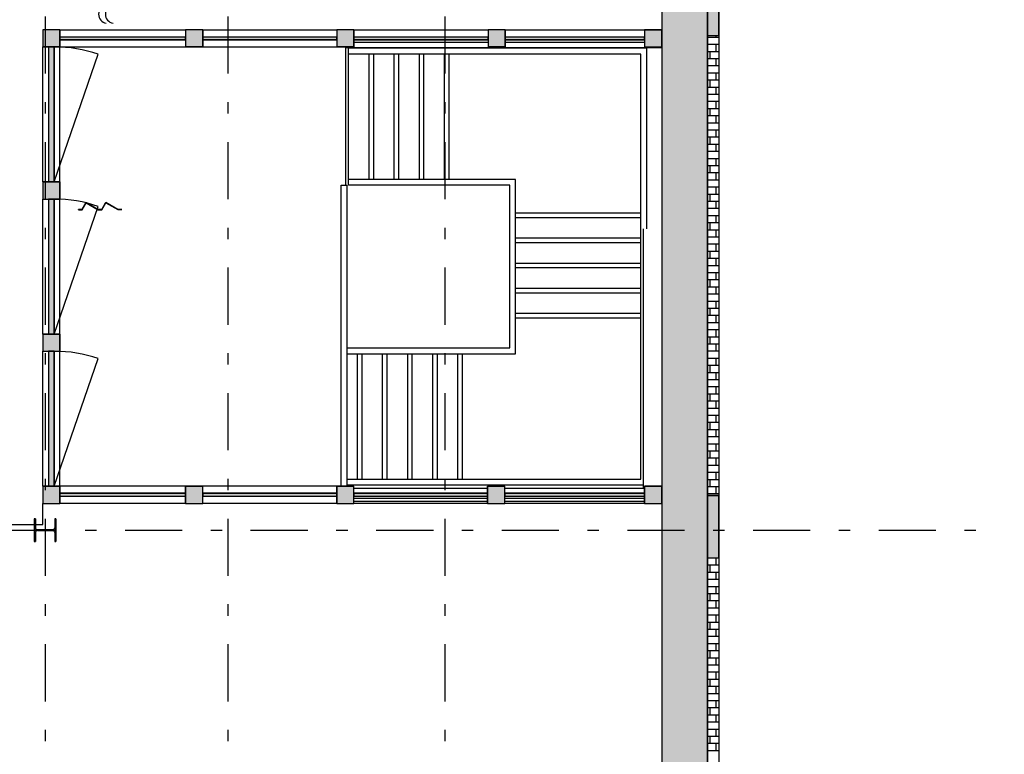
# Model space of a CAD drawing. Extents: x 2 to 87, y -108 to 11.
# Tile 165 of 210: x 44 to 53, y -40 to -34. Entities that reach past the tile are written whole.
import ezdxf

# ---------------------------------------------------------------- set-up
doc = ezdxf.new("R2010")
doc.units = 0
doc.header["$MEASUREMENT"] = 0
doc.linetypes.add('DASHDOT', pattern=[1, 0.5, -0.25, 0, -0.25])
for name, color, linetype in [('18', 7, 'CONTINUOUS'), ('2', 7, 'CONTINUOUS'), ('3', 7, 'CONTINUOUS'), ('31', 7, 'CONTINUOUS'), ('4', 7, 'CONTINUOUS'), ('5', 7, 'CONTINUOUS'), ('6', 7, 'CONTINUOUS'), ('7', 7, 'CONTINUOUS'), ('8', 7, 'CONTINUOUS'), ('9', 7, 'CONTINUOUS')]:
    doc.layers.add(name, color=color, linetype=linetype)

# ---------------------------------------------------------------- blocks, each defined once
blk = doc.blocks.new('*N23')
at = {"layer": '18', "color": 62, "linetype": 'Continuous'}
for p, q in [((50.0276, -33.2733), (50.0276, -33.8731)), ((50.1276, -33.2733), (50.1276, -33.8731)), ((50.0276, -33.8731), (50.1276, -33.8731)), ((50.0276, -37.9033), (50.1276, -37.9033)), ((50.0276, -37.9033), (50.0276, -38.4502)), ((50.1276, -37.9033), (50.1276, -38.4502)), ((50.0276, -38.4502), (50.1276, -38.4502))]:
    blk.add_line(p, q, dxfattribs=at)
for points in [[(50.0276, -33.2733), (50.0276, -33.8731), (50.1276, -33.8731)], [(50.0276, -33.2733), (50.1276, -33.2733), (50.1276, -33.8731)], [(50.0276, -33.8731), (50.0276, -33.8731), (50.1276, -33.8731)], [(50.0276, -37.9033), (50.0276, -37.9033), (50.1276, -37.9033)], [(50.0276, -37.9033), (50.0276, -38.4502), (50.1276, -38.4502)], [(50.0276, -37.9033), (50.1276, -37.9033), (50.1276, -38.4502)], [(50.0276, -38.4502), (50.0276, -38.4502), (50.1276, -38.4502)]]:
    blk.add_solid(points, dxfattribs=at)
blk = doc.blocks.new('*N89')
at = {"layer": '3', "color": 62, "linetype": 'Continuous'}
for p, q in [((-0.085, 0.1), (-0.095, 0.1)), ((-0.095, 0.1), (-0.095, -0.1)), ((-0.085, 0.1), (-0.085, 0.0212)), ((0.095, 0.1), (0.085, 0.1)), ((0.085, 0.1), (0.085, 0.0212)), ((0.095, 0.1), (0.095, -0.1)), ((-0.0797, 0.0085), (-0.085, 0.0212)), ((-0.067, 0.0032), (-0.0797, 0.0085)), ((0.067, 0.0032), (-0.067, 0.0032)), ((0.0797, 0.0085), (0.067, 0.0032)), ((0.085, 0.0212), (0.0797, 0.0085)), ((-0.0797, -0.0085), (-0.085, -0.0213)), ((-0.085, -0.0213), (-0.085, -0.1)), ((-0.067, -0.0033), (-0.0797, -0.0085)), ((0.067, -0.0033), (-0.067, -0.0033)), ((0.0797, -0.0085), (0.067, -0.0033)), ((0.085, -0.0213), (0.0797, -0.0085)), ((0.085, -0.0213), (0.085, -0.1)), ((-0.085, -0.1), (-0.095, -0.1)), ((0.095, -0.1), (0.085, -0.1))]:
    blk.add_line(p, q, dxfattribs=at)
for points in [[(-0.085, 0.1), (-0.095, 0.1), (-0.095, -0.1)], [(-0.085, 0.1), (-0.085, -0.1), (-0.095, -0.1)], [(-0.095, 0.1), (-0.095, 0.1), (-0.095, -0.1)], [(-0.085, 0.1), (-0.085, 0.1), (-0.085, 0.0212)], [(0.095, 0.1), (0.085, 0.1), (0.085, -0.1)], [(0.095, 0.1), (0.095, -0.1), (0.085, -0.1)], [(0.085, 0.1), (0.085, 0.1), (0.085, 0.0212)], [(0.095, 0.1), (0.095, 0.1), (0.095, -0.1)], [(-0.0797, 0.0085), (-0.085, 0.0212), (-0.085, -0.0213)], [(-0.0797, 0.0085), (-0.0797, -0.0085), (-0.085, -0.0213)], [(-0.067, 0.0032), (-0.0797, 0.0085), (-0.0797, -0.0085)], [(-0.067, 0.0032), (-0.067, -0.0033), (-0.0797, -0.0085)], [(0.067, 0.0032), (-0.067, 0.0032), (-0.067, -0.0033)], [(0.067, 0.0032), (0.067, -0.0033), (-0.067, -0.0033)], [(0.0797, 0.0085), (0.067, 0.0032), (0.067, -0.0033)], [(0.0797, 0.0085), (0.0797, -0.0085), (0.067, -0.0033)], [(0.085, 0.0212), (0.0797, 0.0085), (0.0797, -0.0085)], [(0.085, 0.0212), (0.085, -0.0213), (0.0797, -0.0085)], [(-0.085, -0.0213), (-0.085, -0.0213), (-0.085, -0.1)], [(0.085, -0.0213), (0.085, -0.0213), (0.085, -0.1)]]:
    blk.add_solid(points, dxfattribs=at)
blk = doc.blocks.new('*N170')
at = {"layer": '8', "color": 62, "linetype": 'Continuous'}
for p, q in [((-0.61, -0.0145), (-0.61, 0.0105)), ((0.61, 0.0105), (-0.61, 0.0105)), ((0.61, -0.0145), (0.61, 0.0105)), ((0.4617, -0.0145), (-0.61, -0.0145)), ((0.61, -0.0145), (0.4617, -0.0145))]:
    blk.add_line(p, q, dxfattribs=at)
for points in [[(0.61, -0.0145), (0.61, 0.0105), (-0.61, 0.0105)], [(0.61, -0.0145), (-0.61, -0.0145), (-0.61, 0.0105)], [(0.61, 0.0105), (0.61, 0.0105), (-0.61, 0.0105)], [(0.4617, -0.0145), (0.4617, -0.0145), (-0.61, -0.0145)], [(0.61, -0.0145), (0.61, -0.0145), (0.4617, -0.0145)]]:
    blk.add_solid(points, dxfattribs=at)
blk = doc.blocks.new('*N171')
at = {"layer": '9', "color": 62, "linetype": 'Continuous'}
for p, q in [((0.15, 0.075), (0, 0.075)), ((0, 0.075), (0, -0.075)), ((0.15, 0.075), (0.15, -0.075)), ((0.15, -0.075), (0, -0.075))]:
    blk.add_line(p, q, dxfattribs=at)
for points in [[(0.15, 0.075), (0.15, 0.075), (0, 0.075)], [(0.15, 0.075), (0.15, -0.075), (0, -0.075)], [(0.15, 0.075), (0, 0.075), (0, -0.075)], [(0.15, -0.075), (0.15, -0.075), (0, -0.075)]]:
    blk.add_solid(points, dxfattribs=at)
blk = doc.blocks.new('*N172')
at = {"layer": '8', "color": 62, "linetype": 'Continuous'}
for p, q in [((0.025, 0.5917), (-0.025, 0.5917)), ((-0.025, 0.5917), (-0.025, -0.5917)), ((0.025, 0.5917), (0.025, -0.5917)), ((0.025, -0.5917), (-0.025, -0.5917))]:
    blk.add_line(p, q, dxfattribs=at)
for points in [[(0.025, 0.5917), (-0.025, 0.5917), (-0.025, -0.5917)], [(0.025, 0.5917), (0.025, -0.5917), (-0.025, -0.5917)], [(-0.025, 0.5917), (-0.025, 0.5917), (-0.025, -0.5917)], [(0.025, 0.5917), (0.025, 0.5917), (0.025, -0.5917)]]:
    blk.add_solid(points, dxfattribs=at)
blk = doc.blocks.new('*N173')
at = {"layer": '9', "color": 62, "linetype": 'Continuous'}
for p, q in [((-0.075, 0.15), (-0.075, 0)), ((-0.075, 0.15), (0.075, 0.15)), ((0.075, 0.15), (0.075, 0)), ((-0.075, 0), (0.075, 0))]:
    blk.add_line(p, q, dxfattribs=at)
for points in [[(-0.075, 0.15), (-0.075, 0.15), (-0.075, 0)], [(-0.075, 0.15), (0.075, 0.15), (0.075, 0)], [(-0.075, 0.15), (-0.075, 0), (0.075, 0)], [(0.075, 0.15), (0.075, 0.15), (0.075, 0)]]:
    blk.add_solid(points, dxfattribs=at)
blk = doc.blocks.new('*N174')
at = {"layer": '8', "color": 62, "linetype": 'Continuous'}
for p, q in [((-0.55, 0.0145), (0.55, 0.0145)), ((-0.55, 0.0145), (-0.55, -0.0105)), ((0.55, 0.0145), (0.55, -0.0105)), ((-0.55, -0.0105), (-0.536, -0.0105)), ((-0.536, -0.0105), (0.55, -0.0105))]:
    blk.add_line(p, q, dxfattribs=at)
for points in [[(-0.55, 0.0145), (-0.55, 0.0145), (0.55, 0.0145)], [(-0.55, 0.0145), (-0.55, -0.0105), (0.55, -0.0105)], [(-0.55, 0.0145), (0.55, 0.0145), (0.55, -0.0105)], [(-0.55, -0.0105), (-0.55, -0.0105), (-0.536, -0.0105)], [(-0.536, -0.0105), (-0.536, -0.0105), (0.55, -0.0105)]]:
    blk.add_solid(points, dxfattribs=at)
blk = doc.blocks.new('*N175')
at = {"layer": '9', "color": 62, "linetype": 'Continuous'}
for p, q in [((-0.15, 0.075), (0, 0.075)), ((-0.15, 0.075), (-0.15, -0.075)), ((0, 0.075), (0, -0.075)), ((-0.15, -0.075), (0, -0.075))]:
    blk.add_line(p, q, dxfattribs=at)
for points in [[(-0.15, 0.075), (-0.15, 0.075), (0, 0.075)], [(-0.15, 0.075), (-0.15, -0.075), (0, -0.075)], [(-0.15, 0.075), (0, 0.075), (0, -0.075)], [(-0.15, -0.075), (-0.15, -0.075), (0, -0.075)]]:
    blk.add_solid(points, dxfattribs=at)
blk = doc.blocks.new('*N176')
at = {"layer": '8', "color": 62, "linetype": 'Continuous'}
for p, q in [((-0.5875, -0.0145), (-0.5875, 0.0105)), ((0.5875, 0.0105), (-0.5875, 0.0105)), ((0.5875, -0.0145), (0.5875, 0.0105)), ((-0.5841, -0.0145), (-0.5875, -0.0145)), ((0.5875, -0.0145), (-0.5841, -0.0145))]:
    blk.add_line(p, q, dxfattribs=at)
for points in [[(0.5875, -0.0145), (0.5875, 0.0105), (-0.5875, 0.0105)], [(0.5875, -0.0145), (-0.5875, -0.0145), (-0.5875, 0.0105)], [(0.5875, 0.0105), (0.5875, 0.0105), (-0.5875, 0.0105)], [(-0.5841, -0.0145), (-0.5841, -0.0145), (-0.5875, -0.0145)], [(0.5875, -0.0145), (0.5875, -0.0145), (-0.5841, -0.0145)]]:
    blk.add_solid(points, dxfattribs=at)
blk = doc.blocks.new('*N177')
at = {"layer": '9', "color": 62, "linetype": 'Continuous'}
for p, q in [((0.075, 0.075), (-0.075, 0.075)), ((-0.075, 0.075), (-0.075, -0.075)), ((0.075, 0.075), (0.075, -0.075)), ((0.075, -0.075), (-0.075, -0.075))]:
    blk.add_line(p, q, dxfattribs=at)
for points in [[(0.075, 0.075), (0.075, 0.075), (-0.075, 0.075)], [(0.075, 0.075), (0.075, -0.075), (-0.075, -0.075)], [(0.075, 0.075), (-0.075, 0.075), (-0.075, -0.075)], [(0.075, -0.075), (0.075, -0.075), (-0.075, -0.075)]]:
    blk.add_solid(points, dxfattribs=at)
blk = doc.blocks.new('*N178')
at = {"layer": '8', "color": 62, "linetype": 'Continuous'}
for p, q in [((-0.5875, -0.0145), (-0.5875, 0.0105)), ((0.5875, 0.0105), (-0.5875, 0.0105)), ((0.5875, -0.0145), (0.5875, 0.0105)), ((-0.5841, -0.0145), (-0.5875, -0.0145)), ((0.5875, -0.0145), (-0.5841, -0.0145))]:
    blk.add_line(p, q, dxfattribs=at)
for points in [[(0.5875, -0.0145), (0.5875, 0.0105), (-0.5875, 0.0105)], [(0.5875, -0.0145), (-0.5875, -0.0145), (-0.5875, 0.0105)], [(0.5875, 0.0105), (0.5875, 0.0105), (-0.5875, 0.0105)], [(-0.5841, -0.0145), (-0.5841, -0.0145), (-0.5875, -0.0145)], [(0.5875, -0.0145), (0.5875, -0.0145), (-0.5841, -0.0145)]]:
    blk.add_solid(points, dxfattribs=at)
blk = doc.blocks.new('*N179')
at = {"layer": '9', "color": 62, "linetype": 'Continuous'}
for p, q in [((0.075, 0.075), (-0.075, 0.075)), ((-0.075, 0.075), (-0.075, -0.075)), ((0.075, 0.075), (0.075, -0.075)), ((0.075, -0.075), (-0.075, -0.075))]:
    blk.add_line(p, q, dxfattribs=at)
for points in [[(0.075, 0.075), (0.075, 0.075), (-0.075, 0.075)], [(0.075, 0.075), (0.075, -0.075), (-0.075, -0.075)], [(0.075, 0.075), (-0.075, 0.075), (-0.075, -0.075)], [(0.075, -0.075), (0.075, -0.075), (-0.075, -0.075)]]:
    blk.add_solid(points, dxfattribs=at)
blk = doc.blocks.new('*N180')
at = {"layer": '8', "color": 62, "linetype": 'Continuous'}
for p, q in [((-0.55, -0.0145), (-0.55, 0.0105)), ((0.55, 0.0105), (-0.55, 0.0105)), ((0.55, -0.0145), (0.55, 0.0105)), ((-0.536, -0.0145), (-0.55, -0.0145)), ((0.55, -0.0145), (-0.536, -0.0145))]:
    blk.add_line(p, q, dxfattribs=at)
for points in [[(0.55, -0.0145), (0.55, 0.0105), (-0.55, 0.0105)], [(0.55, -0.0145), (-0.55, -0.0145), (-0.55, 0.0105)], [(0.55, 0.0105), (0.55, 0.0105), (-0.55, 0.0105)], [(-0.536, -0.0145), (-0.536, -0.0145), (-0.55, -0.0145)], [(0.55, -0.0145), (0.55, -0.0145), (-0.536, -0.0145)]]:
    blk.add_solid(points, dxfattribs=at)
blk = doc.blocks.new('*N181')
at = {"layer": '9', "color": 62, "linetype": 'Continuous'}
for p, q in [((0.075, 0.075), (-0.075, 0.075)), ((-0.075, 0.075), (-0.075, -0.075)), ((0.075, 0.075), (0.075, -0.075)), ((0.075, -0.075), (-0.075, -0.075))]:
    blk.add_line(p, q, dxfattribs=at)
for points in [[(0.075, 0.075), (0.075, 0.075), (-0.075, 0.075)], [(0.075, 0.075), (0.075, -0.075), (-0.075, -0.075)], [(0.075, 0.075), (-0.075, 0.075), (-0.075, -0.075)], [(0.075, -0.075), (0.075, -0.075), (-0.075, -0.075)]]:
    blk.add_solid(points, dxfattribs=at)
blk = doc.blocks.new('*N182')
at = {"layer": '8', "color": 62, "linetype": 'Continuous'}
for p, q in [((0.025, 0.5917), (-0.025, 0.5917)), ((-0.025, 0.5917), (-0.025, -0.5917)), ((0.025, 0.5917), (0.025, -0.5917)), ((0.025, -0.5917), (-0.025, -0.5917))]:
    blk.add_line(p, q, dxfattribs=at)
for points in [[(0.025, 0.5917), (-0.025, 0.5917), (-0.025, -0.5917)], [(0.025, 0.5917), (0.025, -0.5917), (-0.025, -0.5917)], [(-0.025, 0.5917), (-0.025, 0.5917), (-0.025, -0.5917)], [(0.025, 0.5917), (0.025, 0.5917), (0.025, -0.5917)]]:
    blk.add_solid(points, dxfattribs=at)
blk = doc.blocks.new('*N183')
at = {"layer": '9', "color": 62, "linetype": 'Continuous'}
for p, q in [((-0.075, 0.075), (-0.075, -0.075)), ((-0.075, 0.075), (0.075, 0.075)), ((0.075, 0.075), (0.075, -0.075)), ((-0.075, -0.075), (0.075, -0.075))]:
    blk.add_line(p, q, dxfattribs=at)
for points in [[(-0.075, 0.075), (-0.075, 0.075), (-0.075, -0.075)], [(-0.075, 0.075), (0.075, 0.075), (0.075, -0.075)], [(-0.075, 0.075), (-0.075, -0.075), (0.075, -0.075)], [(0.075, 0.075), (0.075, 0.075), (0.075, -0.075)]]:
    blk.add_solid(points, dxfattribs=at)
blk = doc.blocks.new('*N184')
at = {"layer": '8', "color": 62, "linetype": 'Continuous'}
for p, q in [((0.025, 0.5917), (-0.025, 0.5917)), ((-0.025, 0.5917), (-0.025, -0.5917)), ((0.025, 0.5917), (0.025, -0.5917)), ((0.025, -0.5917), (-0.025, -0.5917))]:
    blk.add_line(p, q, dxfattribs=at)
for points in [[(0.025, 0.5917), (-0.025, 0.5917), (-0.025, -0.5917)], [(0.025, 0.5917), (0.025, -0.5917), (-0.025, -0.5917)], [(-0.025, 0.5917), (-0.025, 0.5917), (-0.025, -0.5917)], [(0.025, 0.5917), (0.025, 0.5917), (0.025, -0.5917)]]:
    blk.add_solid(points, dxfattribs=at)
blk = doc.blocks.new('*N185')
at = {"layer": '9', "color": 62, "linetype": 'Continuous'}
for p, q in [((-0.075, 0.075), (-0.075, -0.075)), ((-0.075, 0.075), (0.075, 0.075)), ((0.075, 0.075), (0.075, -0.075)), ((-0.075, -0.075), (0.075, -0.075))]:
    blk.add_line(p, q, dxfattribs=at)
for points in [[(-0.075, 0.075), (-0.075, 0.075), (-0.075, -0.075)], [(-0.075, 0.075), (0.075, 0.075), (0.075, -0.075)], [(-0.075, 0.075), (-0.075, -0.075), (0.075, -0.075)], [(0.075, 0.075), (0.075, 0.075), (0.075, -0.075)]]:
    blk.add_solid(points, dxfattribs=at)
blk = doc.blocks.new('*N186')
at = {"layer": '8', "color": 62, "linetype": 'Continuous'}
for p, q in [((-0.585, 0.0145), (0.585, 0.0145)), ((-0.585, 0.0145), (-0.585, -0.0105)), ((0.585, 0.0145), (0.585, -0.0105)), ((-0.585, -0.0105), (0.5723, -0.0105)), ((0.5723, -0.0105), (0.585, -0.0105))]:
    blk.add_line(p, q, dxfattribs=at)
for points in [[(-0.585, 0.0145), (-0.585, 0.0145), (0.585, 0.0145)], [(-0.585, 0.0145), (-0.585, -0.0105), (0.585, -0.0105)], [(-0.585, 0.0145), (0.585, 0.0145), (0.585, -0.0105)], [(-0.585, -0.0105), (-0.585, -0.0105), (0.5723, -0.0105)], [(0.5723, -0.0105), (0.5723, -0.0105), (0.585, -0.0105)]]:
    blk.add_solid(points, dxfattribs=at)
blk = doc.blocks.new('*N187')
at = {"layer": '9', "color": 62, "linetype": 'Continuous'}
for p, q in [((-0.075, -0.075), (-0.075, 0.075)), ((-0.075, 0.075), (0.075, 0.075)), ((0.075, -0.075), (0.075, 0.075)), ((-0.075, -0.075), (0.075, -0.075))]:
    blk.add_line(p, q, dxfattribs=at)
for points in [[(-0.075, -0.075), (-0.075, 0.075), (0.075, 0.075)], [(-0.075, -0.075), (0.075, -0.075), (0.075, 0.075)], [(-0.075, 0.075), (-0.075, 0.075), (0.075, 0.075)], [(-0.075, -0.075), (-0.075, -0.075), (0.075, -0.075)]]:
    blk.add_solid(points, dxfattribs=at)
blk = doc.blocks.new('*N188')
at = {"layer": '8', "color": 62, "linetype": 'Continuous'}
for p, q in [((-0.5875, 0.0145), (0.5875, 0.0145)), ((-0.5875, 0.0145), (-0.5875, -0.0105)), ((0.5875, 0.0145), (0.5875, -0.0105)), ((-0.5875, -0.0105), (0.0356, -0.0105)), ((0.0356, -0.0105), (0.5875, -0.0105))]:
    blk.add_line(p, q, dxfattribs=at)
for points in [[(-0.5875, 0.0145), (-0.5875, 0.0145), (0.5875, 0.0145)], [(-0.5875, 0.0145), (-0.5875, -0.0105), (0.5875, -0.0105)], [(-0.5875, 0.0145), (0.5875, 0.0145), (0.5875, -0.0105)], [(-0.5875, -0.0105), (-0.5875, -0.0105), (0.0356, -0.0105)], [(0.0356, -0.0105), (0.0356, -0.0105), (0.5875, -0.0105)]]:
    blk.add_solid(points, dxfattribs=at)
blk = doc.blocks.new('*N189')
at = {"layer": '9', "color": 62, "linetype": 'Continuous'}
for p, q in [((-0.075, -0.075), (-0.075, 0.075)), ((-0.075, 0.075), (0.075, 0.075)), ((0.075, -0.075), (0.075, 0.075)), ((-0.075, -0.075), (0.075, -0.075))]:
    blk.add_line(p, q, dxfattribs=at)
for points in [[(-0.075, -0.075), (-0.075, 0.075), (0.075, 0.075)], [(-0.075, -0.075), (0.075, -0.075), (0.075, 0.075)], [(-0.075, 0.075), (-0.075, 0.075), (0.075, 0.075)], [(-0.075, -0.075), (-0.075, -0.075), (0.075, -0.075)]]:
    blk.add_solid(points, dxfattribs=at)
blk = doc.blocks.new('*N190')
at = {"layer": '9', "color": 62, "linetype": 'Continuous'}
for p, q in [((-0.15, -0.075), (-0.15, 0.075)), ((-0.15, 0.075), (0, 0.075)), ((0, -0.075), (0, 0.075)), ((-0.15, -0.075), (0, -0.075))]:
    blk.add_line(p, q, dxfattribs=at)
for points in [[(-0.15, -0.075), (-0.15, 0.075), (0, 0.075)], [(-0.15, -0.075), (0, -0.075), (0, 0.075)], [(-0.15, 0.075), (-0.15, 0.075), (0, 0.075)], [(-0.15, -0.075), (-0.15, -0.075), (0, -0.075)]]:
    blk.add_solid(points, dxfattribs=at)
blk = doc.blocks.new('*N191')
at = {"layer": '8', "color": 62, "linetype": 'Continuous'}
for p, q in [((-0.5775, 0.0145), (0.6475, 0.0145)), ((-0.5775, 0.0145), (-0.5775, -0.0105)), ((0.6475, 0.0145), (0.6475, -0.0105)), ((-0.5775, -0.0105), (0.4992, -0.0105)), ((0.4992, -0.0105), (0.6475, -0.0105))]:
    blk.add_line(p, q, dxfattribs=at)
for points in [[(-0.5775, 0.0145), (-0.5775, 0.0145), (0.6475, 0.0145)], [(-0.5775, 0.0145), (-0.5775, -0.0105), (0.6475, -0.0105)], [(-0.5775, 0.0145), (0.6475, 0.0145), (0.6475, -0.0105)], [(-0.5775, -0.0105), (-0.5775, -0.0105), (0.4992, -0.0105)], [(0.4992, -0.0105), (0.4992, -0.0105), (0.6475, -0.0105)]]:
    blk.add_solid(points, dxfattribs=at)
blk = doc.blocks.new('*N192')
at = {"layer": '9', "color": 62, "linetype": 'Continuous'}
for p, q in [((-0.075, -0.075), (-0.075, 0.075)), ((-0.075, 0.075), (0.075, 0.075)), ((0.075, -0.075), (0.075, 0.075)), ((-0.075, -0.075), (0.075, -0.075))]:
    blk.add_line(p, q, dxfattribs=at)
for points in [[(-0.075, -0.075), (-0.075, 0.075), (0.075, 0.075)], [(-0.075, -0.075), (0.075, -0.075), (0.075, 0.075)], [(-0.075, 0.075), (-0.075, 0.075), (0.075, 0.075)], [(-0.075, -0.075), (-0.075, -0.075), (0.075, -0.075)]]:
    blk.add_solid(points, dxfattribs=at)
blk = doc.blocks.new('*N259')
at = {"layer": '18', "color": 62, "linetype": 'Continuous'}
for p, q in [((-45.0888, 16.361), (-45.0565, 16.4179)), ((-45.0565, 16.4179), (-45.0549, 16.4206)), ((-45.0549, 16.4206), (-45.0502, 16.4179)), ((-44.9502, 16.361), (-45.0502, 16.4179)), ((-44.9152, 16.361), (-44.8829, 16.4179)), ((-44.8829, 16.4179), (-44.8813, 16.4206)), ((-44.8813, 16.4206), (-44.8765, 16.4179)), ((-44.7765, 16.361), (-44.8765, 16.4179)), ((-45.1208, 16.357), (-45.1208, 16.359)), ((-45.09, 16.359), (-45.1208, 16.359)), ((-45.0888, 16.357), (-45.1208, 16.357)), ((-45.09, 16.359), (-45.0888, 16.361)), ((-45.0888, 16.357), (-45.0877, 16.359)), ((-45.0877, 16.359), (-45.0865, 16.361)), ((-44.9507, 16.359), (-44.9542, 16.361)), ((-44.9472, 16.357), (-44.9507, 16.359)), ((-44.9466, 16.359), (-44.9502, 16.361)), ((-44.9152, 16.357), (-44.9472, 16.357)), ((-44.9163, 16.359), (-44.9466, 16.359)), ((-44.9163, 16.359), (-44.9152, 16.361)), ((-44.9152, 16.357), (-44.914, 16.359)), ((-44.914, 16.359), (-44.9129, 16.361)), ((-44.7771, 16.359), (-44.7806, 16.361)), ((-44.7415, 16.359), (-44.7771, 16.359)), ((-44.7415, 16.361), (-44.7765, 16.361)), ((-44.7415, 16.359), (-44.7415, 16.361))]:
    blk.add_line(p, q, dxfattribs=at)
for points in [[(-45.0865, 16.361), (-45.0888, 16.361), (-45.0565, 16.4179)], [(-45.0865, 16.361), (-45.0542, 16.4179), (-45.0565, 16.4179)], [(-45.0502, 16.4179), (-45.0565, 16.4179), (-45.0549, 16.4206)], [(-44.9502, 16.361), (-45.0502, 16.4179), (-45.0542, 16.4179)], [(-44.9502, 16.361), (-44.9542, 16.361), (-45.0542, 16.4179)], [(-44.9129, 16.361), (-44.9152, 16.361), (-44.8829, 16.4179)], [(-44.9129, 16.361), (-44.8806, 16.4179), (-44.8829, 16.4179)], [(-44.8765, 16.4179), (-44.8829, 16.4179), (-44.8813, 16.4206)], [(-44.7765, 16.361), (-44.8765, 16.4179), (-44.8806, 16.4179)], [(-44.7765, 16.361), (-44.7806, 16.361), (-44.8806, 16.4179)], [(-45.0888, 16.357), (-45.0877, 16.359), (-45.1208, 16.359)], [(-45.0888, 16.357), (-45.1208, 16.357), (-45.1208, 16.359)], [(-45.09, 16.359), (-45.09, 16.359), (-45.1208, 16.359)], [(-45.0888, 16.357), (-45.0888, 16.357), (-45.1208, 16.357)], [(-45.0877, 16.359), (-45.09, 16.359), (-45.0888, 16.361)], [(-45.0877, 16.359), (-45.0865, 16.361), (-45.0888, 16.361)], [(-44.9466, 16.359), (-44.9502, 16.361), (-44.9542, 16.361)], [(-44.9466, 16.359), (-44.9507, 16.359), (-44.9542, 16.361)], [(-44.9152, 16.357), (-44.914, 16.359), (-44.9507, 16.359)], [(-44.9152, 16.357), (-44.9472, 16.357), (-44.9507, 16.359)], [(-44.9152, 16.357), (-44.9152, 16.357), (-44.9472, 16.357)], [(-44.9163, 16.359), (-44.9163, 16.359), (-44.9466, 16.359)], [(-44.914, 16.359), (-44.9163, 16.359), (-44.9152, 16.361)], [(-44.914, 16.359), (-44.9129, 16.361), (-44.9152, 16.361)], [(-44.7415, 16.359), (-44.7415, 16.361), (-44.7806, 16.361)], [(-44.7415, 16.359), (-44.7771, 16.359), (-44.7806, 16.361)], [(-44.7415, 16.359), (-44.7415, 16.359), (-44.7771, 16.359)], [(-44.7415, 16.361), (-44.7415, 16.361), (-44.7765, 16.361)]]:
    blk.add_solid(points, dxfattribs=at)

msp = doc.modelspace()

# ---------------------------------------------------------------- linework, layer by layer
at = {"layer": '18', "color": 62, "linetype": 'Continuous'}
for p, q in [((49.6276, -9.9075), (49.6276, -47.6075)), ((50.0276, -9.9075), (50.0276, -47.6075)), ((50.1001, -33.8731), (50.1001, -33.8904)), ((50.1276, -33.8904), (50.0276, -33.8904)), ((50.1276, -33.9529), (50.0276, -33.9529)), ((50.1001, -33.9529), (50.1001, -34.0154)), ((50.1276, -34.0154), (50.0276, -34.0154)), ((50.0476, -34.0154), (50.0476, -34.0779)), ((50.1276, -34.0779), (50.0276, -34.0779)), ((50.1276, -34.1404), (50.0276, -34.1404)), ((50.1001, -34.0779), (50.1001, -34.1404)), ((50.1276, -34.2029), (50.0276, -34.2029)), ((50.1001, -34.2029), (50.1001, -34.2654)), ((50.1276, -34.2654), (50.0276, -34.2654)), ((50.0476, -34.2654), (50.0476, -34.3279)), ((50.1276, -34.3279), (50.0276, -34.3279)), ((50.1276, -34.3904), (50.0276, -34.3904)), ((50.1001, -34.3279), (50.1001, -34.3904)), ((50.1276, -34.4529), (50.0276, -34.4529)), ((50.1001, -34.4529), (50.1001, -34.5154)), ((50.1276, -34.5154), (50.0276, -34.5154)), ((50.0476, -34.5154), (50.0476, -34.5779)), ((50.1276, -34.5779), (50.0276, -34.5779)), ((50.1276, -34.6404), (50.0276, -34.6404)), ((50.1001, -34.5779), (50.1001, -34.6404)), ((50.1276, -34.7029), (50.0276, -34.7029)), ((50.1001, -34.7029), (50.1001, -34.7654)), ((50.1276, -34.7654), (50.0276, -34.7654)), ((50.1276, -34.8279), (50.0276, -34.8279)), ((50.0476, -34.7654), (50.0476, -34.8279)), ((50.1001, -34.8279), (50.1001, -34.8904)), ((50.1276, -34.8904), (50.0276, -34.8904)), ((50.1276, -34.9529), (50.0276, -34.9529)), ((50.1001, -34.9529), (50.1001, -35.0154)), ((50.1276, -35.0154), (50.0276, -35.0154)), ((50.1276, -35.0779), (50.0276, -35.0779)), ((50.0476, -35.0154), (50.0476, -35.0779)), ((50.1001, -35.0779), (50.1001, -35.1404)), ((50.1276, -35.1404), (50.0276, -35.1404)), ((50.1276, -35.2029), (50.0276, -35.2029)), ((50.1276, -35.2654), (50.0276, -35.2654)), ((50.0476, -35.2654), (50.0476, -35.3279)), ((50.1001, -35.2029), (50.1001, -35.2654)), ((50.1276, -35.3279), (50.0276, -35.3279)), ((50.1001, -35.3279), (50.1001, -35.3904)), ((50.1276, -35.3904), (50.0276, -35.3904)), ((50.1276, -35.4529), (50.0276, -35.4529)), ((50.1276, -35.5154), (50.0276, -35.5154)), ((50.0476, -35.5154), (50.0476, -35.5779)), ((50.1001, -35.4529), (50.1001, -35.5154)), ((50.1276, -35.5779), (50.0276, -35.5779)), ((50.1001, -35.5779), (50.1001, -35.6404)), ((50.1276, -35.6404), (50.0276, -35.6404)), ((50.1276, -35.7029), (50.0276, -35.7029)), ((50.1276, -35.7654), (50.0276, -35.7654)), ((50.0476, -35.7654), (50.0476, -35.8279)), ((50.1001, -35.7029), (50.1001, -35.7654)), ((50.1276, -35.8279), (50.0276, -35.8279)), ((50.1001, -35.8279), (50.1001, -35.8904)), ((50.1276, -35.8904), (50.0276, -35.8904)), ((50.1276, -35.9529), (50.0276, -35.9529)), ((50.1001, -35.9529), (50.1001, -36.0154)), ((50.1276, -36.0154), (50.0276, -36.0154)), ((50.0476, -36.0154), (50.0476, -36.0779)), ((50.1276, -36.0779), (50.0276, -36.0779)), ((50.1001, -36.0779), (50.1001, -36.1404)), ((50.1276, -36.1404), (50.0276, -36.1404)), ((50.1276, -36.2029), (50.0276, -36.2029)), ((50.1001, -36.2029), (50.1001, -36.2654)), ((50.1276, -36.2654), (50.0276, -36.2654)), ((50.0476, -36.2654), (50.0476, -36.3279)), ((50.1276, -36.3279), (50.0276, -36.3279)), ((50.1001, -36.3279), (50.1001, -36.3904)), ((50.1276, -36.3904), (50.0276, -36.3904)), ((50.1276, -36.4529), (50.0276, -36.4529)), ((50.1001, -36.4529), (50.1001, -36.5154)), ((50.1276, -36.5154), (50.0276, -36.5154)), ((50.0476, -36.5154), (50.0476, -36.5779)), ((50.1276, -36.5779), (50.0276, -36.5779)), ((50.1276, -36.6404), (50.0276, -36.6404)), ((50.1001, -36.5779), (50.1001, -36.6404)), ((50.1276, -36.7029), (50.0276, -36.7029)), ((50.1001, -36.7029), (50.1001, -36.7654)), ((50.1276, -36.7654), (50.0276, -36.7654)), ((50.0476, -36.7654), (50.0476, -36.8279)), ((50.1276, -36.8279), (50.0276, -36.8279)), ((50.1276, -36.8904), (50.0276, -36.8904)), ((50.1001, -36.8279), (50.1001, -36.8904)), ((50.1276, -36.9529), (50.0276, -36.9529)), ((50.1001, -36.9529), (50.1001, -37.0154)), ((50.1276, -37.0154), (50.0276, -37.0154)), ((50.0476, -37.0154), (50.0476, -37.0779)), ((50.1276, -37.0779), (50.0276, -37.0779)), ((50.1276, -37.1404), (50.0276, -37.1404)), ((50.1001, -37.0779), (50.1001, -37.1404)), ((50.1276, -37.2029), (50.0276, -37.2029)), ((50.1001, -37.2029), (50.1001, -37.2654)), ((50.1276, -37.2654), (50.0276, -37.2654)), ((50.1276, -37.3279), (50.0276, -37.3279)), ((50.0476, -37.2654), (50.0476, -37.3279)), ((50.1001, -37.3279), (50.1001, -37.3904)), ((50.1276, -37.3904), (50.0276, -37.3904)), ((50.1276, -37.4529), (50.0276, -37.4529)), ((50.1001, -37.4529), (50.1001, -37.5154)), ((50.1276, -37.5154), (50.0276, -37.5154)), ((50.1276, -37.5779), (50.0276, -37.5779)), ((50.0476, -37.5154), (50.0476, -37.5779)), ((50.1001, -37.5779), (50.1001, -37.6404)), ((50.1276, -37.6404), (50.0276, -37.6404)), ((50.1276, -37.7029), (50.0276, -37.7029)), ((50.1276, -37.7654), (50.0276, -37.7654)), ((50.0476, -37.7654), (50.0476, -37.8279)), ((50.1001, -37.7029), (50.1001, -37.7654)), ((50.1276, -37.8279), (50.0276, -37.8279)), ((50.1001, -37.8279), (50.1001, -37.8904)), ((50.1276, -37.8904), (50.0276, -37.8904)), ((50.1276, -38.4529), (50.0276, -38.4529)), ((50.1001, -38.4529), (50.1001, -38.5154)), ((50.1276, -38.5154), (50.0276, -38.5154)), ((50.0476, -38.5154), (50.0476, -38.5779)), ((50.1276, -38.5779), (50.0276, -38.5779)), ((50.1001, -38.5779), (50.1001, -38.6404)), ((50.1276, -38.6404), (50.0276, -38.6404)), ((50.1276, -38.7029), (50.0276, -38.7029)), ((50.1001, -38.7029), (50.1001, -38.7654)), ((50.1276, -38.7654), (50.0276, -38.7654)), ((50.0476, -38.7654), (50.0476, -38.8279)), ((50.1276, -38.8279), (50.0276, -38.8279)), ((50.1001, -38.8279), (50.1001, -38.8904)), ((50.1276, -38.8904), (50.0276, -38.8904)), ((50.1276, -38.9529), (50.0276, -38.9529)), ((50.1001, -38.9529), (50.1001, -39.0154)), ((50.1276, -39.0154), (50.0276, -39.0154)), ((50.0476, -39.0154), (50.0476, -39.0779)), ((50.1276, -39.0779), (50.0276, -39.0779)), ((50.1276, -39.1404), (50.0276, -39.1404)), ((50.1001, -39.0779), (50.1001, -39.1404)), ((50.1276, -39.2029), (50.0276, -39.2029)), ((50.1001, -39.2029), (50.1001, -39.2654)), ((50.1276, -39.2654), (50.0276, -39.2654)), ((50.0476, -39.2654), (50.0476, -39.3279)), ((50.1276, -39.3279), (50.0276, -39.3279)), ((50.1276, -39.3904), (50.0276, -39.3904)), ((50.1001, -39.3279), (50.1001, -39.3904)), ((50.1276, -39.4529), (50.0276, -39.4529)), ((50.1001, -39.4529), (50.1001, -39.5154)), ((50.1276, -39.5154), (50.0276, -39.5154)), ((50.0476, -39.5154), (50.0476, -39.5779)), ((50.1276, -39.5779), (50.0276, -39.5779)), ((50.1276, -39.6404), (50.0276, -39.6404)), ((50.1001, -39.5779), (50.1001, -39.6404)), ((50.1276, -39.7029), (50.0276, -39.7029)), ((50.1001, -39.7029), (50.1001, -39.7654)), ((50.1276, -39.7654), (50.0276, -39.7654)), ((50.1276, -39.8279), (50.0276, -39.8279)), ((50.0476, -39.7654), (50.0476, -39.8279)), ((50.1001, -39.8279), (50.1001, -39.8904)), ((50.1276, -39.8904), (50.0276, -39.8904)), ((50.1276, -39.9529), (50.0276, -39.9529)), ((50.1001, -39.9529), (50.1001, -40.0154)), ((50.1276, -40.0154), (50.0276, -40.0154)), ((50.1276, -40.0779), (50.0276, -40.0779)), ((50.0476, -40.0154), (50.0476, -40.0779)), ((50.1001, -40.0779), (50.1001, -40.1404)), ((50.1276, -40.1404), (50.0276, -40.1404))]:
    msp.add_line(p, q, dxfattribs=at)
for points in [[(49.6276, -9.9075), (49.6276, -47.6075), (50.0276, -47.6075)], [(49.6276, -9.9075), (50.0276, -9.9075), (50.0276, -47.6075)]]:
    msp.add_solid(points, dxfattribs=at)
at = {"layer": '2', "color": 62, "linetype": 'Continuous'}
for p, q in [((50.0276, -91.1699), (50.0276, -9.9075)), ((49.6276, -10.3075), (49.6276, -48.8531)), ((50.0276, -33.2733), (50.0276, -33.8731)), ((50.1276, -33.8731), (50.1276, -33.2733)), ((50.0276, -33.8731), (50.1276, -33.8731)), ((50.1276, -33.8731), (50.1276, -37.9033)), ((44.5853, -35.3375), (44.5502, -35.3991)), ((44.5514, -35.4011), (44.586, -35.3402)), ((44.6936, -35.3991), (44.5853, -35.3375)), ((44.586, -35.3402), (44.693, -35.4011)), ((44.7589, -35.3375), (44.7239, -35.3991)), ((44.725, -35.4011), (44.7596, -35.3402)), ((44.8637, -35.3971), (44.7589, -35.3375)), ((44.7596, -35.3402), (44.8631, -35.3991)), ((44.5502, -35.3991), (44.5194, -35.3991)), ((44.5194, -35.3991), (44.5194, -35.4011)), ((44.5194, -35.4011), (44.5514, -35.4011)), ((44.693, -35.4011), (44.725, -35.4011)), ((44.7239, -35.3991), (44.6936, -35.3991)), ((44.8631, -35.3991), (44.8987, -35.3991)), ((44.8987, -35.3971), (44.8637, -35.3971)), ((44.8987, -35.3991), (44.8987, -35.3971)), ((50.1276, -37.9033), (50.0276, -37.9033)), ((50.0276, -37.9033), (50.0276, -38.4502)), ((50.1276, -38.4502), (50.1276, -37.9033)), ((50.0276, -38.4502), (50.1276, -38.4502)), ((50.1276, -38.4502), (50.1276, -47.171))]:
    msp.add_line(p, q, dxfattribs=at)
at = {"layer": '3', "color": 62, "linetype": 'Continuous'}
for p, q in [((44.1426, -38.1075), (44.1326, -38.1075)), ((44.1326, -38.1075), (44.1326, -38.3075)), ((44.1426, -38.1863), (44.1426, -38.1075)), ((44.3226, -38.1075), (44.3126, -38.1075)), ((44.3126, -38.1075), (44.3126, -38.1863)), ((44.3226, -38.3075), (44.3226, -38.1075)), ((44.1426, -38.3075), (44.1426, -38.2288)), ((44.2946, -38.2043), (44.1606, -38.2043)), ((44.1606, -38.2108), (44.2946, -38.2108)), ((44.3126, -38.2288), (44.3126, -38.3075)), ((44.1326, -38.3075), (44.1426, -38.3075)), ((44.3126, -38.3075), (44.3226, -38.3075))]:
    msp.add_line(p, q, dxfattribs=at)
for centre, start, end in [((44.1606, -38.1862), 180, 270), ((44.2946, -38.1862), 270, 360), ((44.1606, -38.2288), 90, 180), ((44.2946, -38.2288), 360, 90)]:
    msp.add_arc(centre, 0.018, start, end, dxfattribs=at)
at = {"layer": '31', "color": 62, "linetype": 'Continuous'}
for centre in [(44.7754, -33.6864), (44.8354, -33.6864)]:
    msp.add_arc(centre, 0.08, 99.2069, 260.7931, dxfattribs=at)
at = {"layer": '4', "color": 62, "linetype": 'Continuous'}
for p, q in [((46.8605, -35.1859), (46.8605, -33.9733)), ((49.4655, -33.9829), (49.4655, -33.9859)), ((49.4655, -35.5671), (49.4655, -37.8413)), ((44.2076, -38.1575), (44.2076, -37.9733)), ((48.1026, -37.9733), (46.9326, -37.9733)), ((49.4776, -37.9733), (48.2526, -37.9733)), ((38.9226, -38.1575), (44.1326, -38.1575)), ((44.1426, -38.1575), (44.2076, -38.1575))]:
    msp.add_line(p, q, dxfattribs=at)
at = {"layer": '5', "color": 7, "linetype": 'DASHDOT'}
for p, q in [((44.2276, -7.3075), (44.2276, -96.5075)), ((45.8276, -7.3075), (45.8276, -96.5075)), ((47.7276, -7.3075), (47.7276, -96.5075)), ((49.6276, -7.3075), (49.6276, -96.5075)), ((7.5276, -38.2075), (52.6276, -38.2075))]:
    msp.add_line(p, q, dxfattribs=at)
at = {"layer": '6', "color": 62, "linetype": 'Continuous'}
for p, q in [((46.8852, -35.1351), (46.8852, -34.0367)), ((47.0652, -35.1351), (47.0652, -34.0367)), ((47.1052, -35.1351), (47.1052, -34.0367)), ((47.2852, -35.1351), (47.2852, -34.0367)), ((47.3252, -35.1351), (47.3252, -34.0367)), ((47.5052, -35.1351), (47.5052, -34.0367)), ((47.5452, -35.1351), (47.5452, -34.0367)), ((47.7252, -35.1351), (47.7252, -34.0367)), ((47.7652, -35.1351), (47.7652, -34.0367)), ((48.3469, -35.4275), (49.4453, -35.4275)), ((48.3469, -35.4675), (49.4453, -35.4675)), ((48.3469, -35.6475), (49.4453, -35.6475)), ((48.3469, -35.6875), (49.4453, -35.6875)), ((48.3469, -35.8675), (49.4453, -35.8675)), ((48.3469, -35.9075), (49.4453, -35.9075)), ((48.3469, -36.0875), (49.4453, -36.0875)), ((48.3469, -36.1275), (49.4453, -36.1275)), ((48.3469, -36.3075), (49.4453, -36.3075)), ((48.3469, -36.3475), (49.4453, -36.3475)), ((46.9605, -36.6613), (46.9605, -37.7597)), ((47.0005, -36.6613), (47.0005, -37.7597)), ((47.1805, -36.6613), (47.1805, -37.7597)), ((47.2205, -36.6613), (47.2205, -37.7597)), ((47.4005, -36.6613), (47.4005, -37.7597)), ((47.4405, -36.6613), (47.4405, -37.7597)), ((47.6205, -36.6613), (47.6205, -37.7597)), ((47.6605, -36.6613), (47.6605, -37.7597)), ((47.8405, -36.6613), (47.8405, -37.7597)), ((47.8805, -36.6613), (47.8805, -37.7597))]:
    msp.add_line(p, q, dxfattribs=at)
at = {"layer": '7', "color": 62, "linetype": 'Continuous'}
for p, q in [((46.9326, -33.9321), (48.1076, -33.9321)), ((48.2576, -33.9321), (49.4776, -33.9321)), ((46.8676, -33.9829), (46.8676, -33.9733)), ((49.6276, -33.9829), (46.8676, -33.9829)), ((46.8852, -34.0367), (46.8852, -33.9859)), ((47.9852, -33.9859), (46.8852, -33.9859)), ((47.9852, -34.0367), (46.8852, -34.0367)), ((49.4961, -33.9859), (47.9852, -33.9859)), ((49.4453, -34.0367), (47.9852, -34.0367)), ((49.4453, -35.4675), (49.4453, -34.0367)), ((49.4961, -35.4675), (49.4961, -33.9859)), ((46.8852, -35.1859), (46.8852, -35.1351)), ((47.9852, -35.1351), (46.8852, -35.1351)), ((48.3469, -35.1351), (47.9852, -35.1351)), ((48.3469, -35.4675), (48.3469, -35.1351)), ((46.8198, -35.1859), (46.8706, -35.1859)), ((46.8198, -37.8233), (46.8198, -35.1859)), ((46.8706, -35.1859), (46.8706, -37.8233)), ((47.9852, -35.1859), (46.8852, -35.1859)), ((48.2961, -35.1859), (47.9852, -35.1859)), ((48.2961, -35.4675), (48.2961, -35.1859)), ((48.2961, -36.5675), (48.2961, -35.4675)), ((48.3469, -36.5675), (48.3469, -35.4675)), ((49.4453, -36.5675), (49.4453, -35.4675)), ((49.4961, -35.5675), (49.4961, -35.4675)), ((46.8706, -36.6105), (47.8405, -36.6105)), ((47.8405, -36.6105), (48.2961, -36.6105)), ((48.2961, -36.6105), (48.2961, -36.5675)), ((48.3469, -36.6613), (48.3469, -36.5675)), ((49.4453, -37.7597), (49.4453, -36.5675)), ((46.8706, -36.6613), (47.8405, -36.6613)), ((47.8405, -36.6613), (48.3469, -36.6613)), ((46.8706, -37.7597), (47.8405, -37.7597)), ((47.8405, -37.7597), (49.4453, -37.7597)), ((46.8706, -37.8105), (47.8405, -37.8105)), ((47.8405, -37.8105), (49.4655, -37.8105)), ((46.9326, -37.8805), (48.1026, -37.8805)), ((48.1026, -37.9313), (46.9326, -37.9313)), ((48.2526, -37.8805), (49.4776, -37.8805)), ((49.4776, -37.9313), (48.2526, -37.9313))]:
    msp.add_line(p, q, dxfattribs=at)
at = {"layer": '8', "color": 62, "linetype": 'Continuous'}
for p, q in [((45.4576, -33.8878), (44.3576, -33.8878)), ((44.3576, -33.8878), (44.3576, -33.9128)), ((44.3576, -33.9128), (45.4576, -33.9128)), ((45.4576, -33.9128), (45.4576, -33.8878)), ((46.7826, -33.8878), (45.6076, -33.8878)), ((45.6076, -33.8878), (45.6076, -33.9128)), ((45.6076, -33.9128), (46.7826, -33.9128)), ((46.7826, -33.9128), (46.7826, -33.8878)), ((48.1076, -33.8878), (46.9326, -33.8878)), ((46.9326, -33.8878), (46.9326, -33.9128)), ((46.9326, -33.9128), (48.1076, -33.9128)), ((48.1076, -33.9128), (48.1076, -33.8878)), ((49.4776, -33.8878), (48.2576, -33.8878)), ((48.2576, -33.8878), (48.2576, -33.9128)), ((48.2576, -33.9128), (49.4776, -33.9128)), ((49.4776, -33.9128), (49.4776, -33.8878)), ((44.2576, -33.9733), (44.2576, -35.1567)), ((44.3076, -33.9733), (44.2576, -33.9733)), ((44.3076, -35.1567), (44.3076, -33.9733)), ((44.3076, -35.1567), (44.6933, -34.038)), ((44.2576, -35.1567), (44.3076, -35.1567)), ((44.2576, -35.3066), (44.2576, -36.49)), ((44.3076, -35.3066), (44.2576, -35.3066)), ((44.3076, -36.49), (44.3076, -35.3066)), ((44.3076, -36.49), (44.6933, -35.3713)), ((44.2576, -36.49), (44.3076, -36.49)), ((44.2576, -36.64), (44.2576, -37.8234)), ((44.3076, -36.64), (44.2576, -36.64)), ((44.3076, -37.8234), (44.3076, -36.64)), ((44.3076, -37.8234), (44.6933, -36.7047)), ((44.2576, -37.8234), (44.3076, -37.8234)), ((45.4576, -37.8838), (44.3576, -37.8838)), ((44.3576, -37.8838), (44.3576, -37.9088)), ((44.3576, -37.9088), (45.4576, -37.9088)), ((45.4576, -37.9088), (45.4576, -37.8838)), ((46.7826, -37.8838), (45.6076, -37.8838)), ((45.6076, -37.8838), (45.6076, -37.9088)), ((45.6076, -37.9088), (46.7826, -37.9088)), ((46.7826, -37.9088), (46.7826, -37.8838)), ((48.1026, -37.8838), (46.9326, -37.8838)), ((46.9326, -37.8838), (46.9326, -37.9088)), ((46.9326, -37.9088), (48.1026, -37.9088)), ((48.1026, -37.9088), (48.1026, -37.8838)), ((49.4776, -37.8838), (48.2526, -37.8838)), ((48.2526, -37.8838), (48.2526, -37.9088)), ((48.2526, -37.9088), (49.4776, -37.9088)), ((49.4776, -37.9088), (49.4776, -37.8838))]:
    msp.add_line(p, q, dxfattribs=at)
for centre in [(44.3076, -35.1567), (44.3076, -36.49), (44.3076, -37.8234)]:
    msp.add_arc(centre, 1.1833, 70.97517, 90, dxfattribs=at)
at = {"layer": '9', "color": 62, "linetype": 'Continuous'}
for p, q in [((44.3576, -33.8233), (44.2076, -33.8233)), ((44.2076, -33.8233), (44.2076, -33.9733)), ((44.3575, -33.8234), (45.4575, -33.8234)), ((44.3576, -33.9733), (44.3576, -33.8233)), ((45.6076, -33.8233), (45.4576, -33.8233)), ((45.4576, -33.8233), (45.4576, -33.9733)), ((45.6076, -33.8233), (46.7826, -33.8233)), ((45.6076, -33.9733), (45.6076, -33.8233)), ((46.9326, -33.8233), (46.7826, -33.8233)), ((46.7826, -33.8233), (46.7826, -33.9733)), ((46.9326, -33.9733), (46.9326, -33.8233)), ((46.9326, -33.8233), (48.1076, -33.8233)), ((48.2576, -33.8233), (48.1076, -33.8233)), ((48.1076, -33.8233), (48.1076, -33.9733)), ((48.2576, -33.8233), (49.4776, -33.8233)), ((48.2576, -33.9733), (48.2576, -33.8233)), ((49.6276, -33.8233), (49.4776, -33.8233)), ((49.4776, -33.8233), (49.4776, -33.9733)), ((49.6276, -33.9733), (49.6276, -33.8233)), ((44.2076, -33.9733), (44.3576, -33.9733)), ((44.2076, -35.1567), (44.2076, -33.9733)), ((44.3575, -33.9734), (45.4575, -33.9734)), ((44.3576, -35.1567), (44.3576, -33.9733)), ((45.4576, -33.9733), (45.6076, -33.9733)), ((45.6076, -33.9733), (46.7826, -33.9733)), ((46.7826, -33.9733), (46.9326, -33.9733)), ((48.1076, -33.9733), (48.2576, -33.9733)), ((49.4776, -33.9733), (49.6276, -33.9733)), ((44.2076, -35.1567), (44.2076, -35.3067)), ((44.3576, -35.1567), (44.2076, -35.1567)), ((44.3576, -35.3067), (44.3576, -35.1567)), ((44.2076, -36.49), (44.2076, -35.3066)), ((44.2076, -35.3067), (44.3576, -35.3067)), ((44.3576, -36.49), (44.3576, -35.3066)), ((44.2076, -36.49), (44.2076, -36.64)), ((44.3576, -36.49), (44.2076, -36.49)), ((44.3576, -36.64), (44.3576, -36.49)), ((44.2076, -37.8234), (44.2076, -36.64)), ((44.2076, -36.64), (44.3576, -36.64)), ((44.3576, -37.8234), (44.3576, -36.64)), ((44.2076, -37.8233), (44.2076, -37.9733)), ((44.3576, -37.8233), (44.2076, -37.8233)), ((44.3576, -37.9733), (44.3576, -37.8233)), ((45.4576, -37.8233), (44.3576, -37.8233)), ((45.6076, -37.8233), (45.4576, -37.8233)), ((45.4576, -37.8233), (45.4576, -37.9733)), ((46.7825, -37.8234), (45.6075, -37.8234)), ((45.6076, -37.9733), (45.6076, -37.8233)), ((46.9326, -37.8233), (46.7826, -37.8233)), ((46.7826, -37.8233), (46.7826, -37.9733)), ((46.9326, -37.9733), (46.9326, -37.8233)), ((48.1026, -37.8413), (46.9326, -37.8413)), ((48.2526, -37.8233), (48.1026, -37.8233)), ((48.1026, -37.8233), (48.1026, -37.9733)), ((48.2526, -37.9733), (48.2526, -37.8233)), ((49.4776, -37.8413), (48.2526, -37.8413)), ((49.6276, -37.8233), (49.4776, -37.8233)), ((49.4776, -37.8233), (49.4776, -37.9733)), ((49.6276, -37.9733), (49.6276, -37.8233)), ((44.2076, -37.9733), (44.3576, -37.9733)), ((45.4576, -37.9733), (44.3576, -37.9733)), ((45.4576, -37.9733), (45.6076, -37.9733)), ((46.7825, -37.9734), (45.6075, -37.9734)), ((46.7826, -37.9733), (46.9326, -37.9733)), ((48.1026, -37.9553), (46.9326, -37.9553)), ((48.1026, -37.9733), (48.2526, -37.9733)), ((49.4776, -37.9553), (48.2526, -37.9553)), ((49.4776, -37.9733), (49.6276, -37.9733))]:
    msp.add_line(p, q, dxfattribs=at)

# ---------------------------------------------------------------- block references
at = {"layer": '18', "color": 62, "linetype": 'Continuous'}
for name, p in [('*N23', (0, 0)), ('*N259', (89.6402, -51.7581))]:
    msp.add_blockref(name, p, dxfattribs=at)
at = {"layer": '3', "color": 62, "linetype": 'Continuous'}
msp.add_blockref('*N89', (44.2276, -38.2075), dxfattribs=at)
at = {"layer": '8', "color": 62, "linetype": 'Continuous'}
for name, p in [('*N180', (44.9076, -33.8983)), ('*N176', (46.1951, -33.8983)), ('*N178', (47.5201, -33.8983)), ('*N170', (48.8676, -33.8983)), ('*N172', (44.2826, -34.565)), ('*N182', (44.2826, -35.8983)), ('*N184', (44.2826, -37.2317)), ('*N174', (44.9076, -37.8983)), ('*N188', (46.1951, -37.8983)), ('*N186', (47.5176, -37.8983)), ('*N191', (48.8301, -37.8983))]:
    msp.add_blockref(name, p, dxfattribs=at)
at = {"layer": '9', "color": 62, "linetype": 'Continuous'}
for name, p in [('*N171', (44.2076, -33.8983)), ('*N181', (45.5326, -33.8983)), ('*N177', (46.8576, -33.8983)), ('*N179', (48.1826, -33.8983)), ('*N175', (49.6276, -33.8983)), ('*N183', (44.2826, -35.2317)), ('*N185', (44.2826, -36.565)), ('*N173', (44.2826, -37.9733)), ('*N189', (45.5326, -37.8983)), ('*N187', (46.8576, -37.8983)), ('*N192', (48.1776, -37.8983)), ('*N190', (49.6276, -37.8983))]:
    msp.add_blockref(name, p, dxfattribs=at)

doc.saveas('drawing.dxf')
